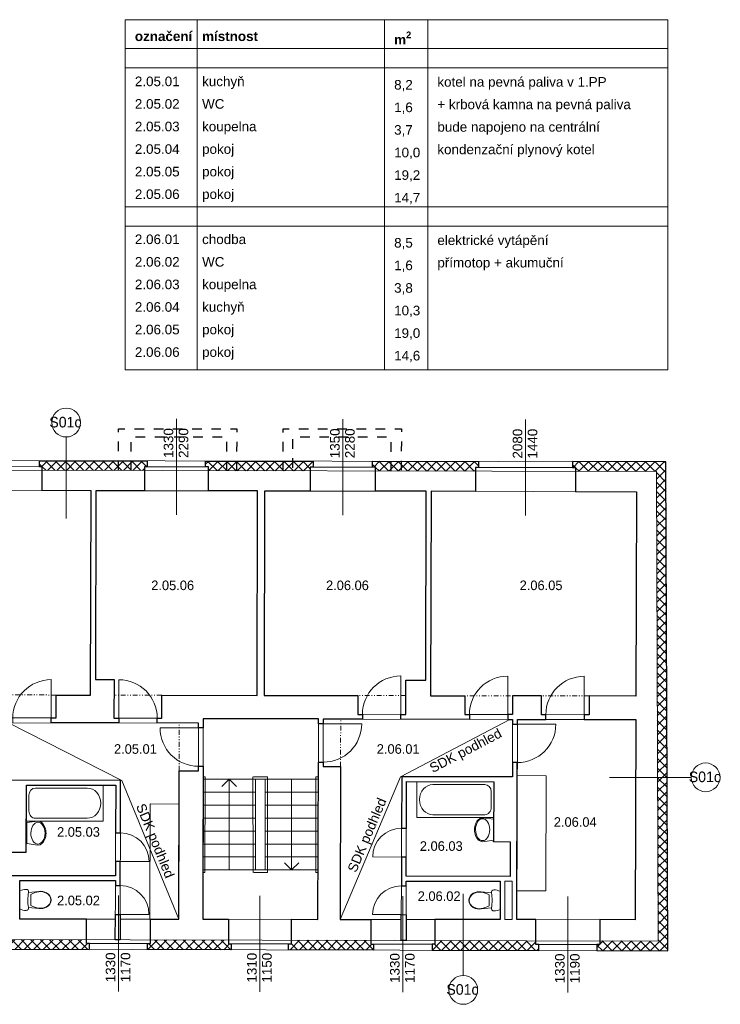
# Model space of a CAD drawing. Extents: x -29207 to 49373, y -200 to 22784.
# Tile 4 of 4: x 34781 to 49373, y 669 to 21190. Entities that reach past the tile are written whole.
import ezdxf

# ---------------------------------------------------------------- set-up
doc = ezdxf.new("R2010")
doc.units = 0
doc.header["$MEASUREMENT"] = 0
doc.set_wipeout_variables(frame=1)
for name, pattern in [('Wipeout_Contour', [1000, 0, -1000]), ('Čerchovaná se dvěma tečkami S', [250, 100, -40, 15, -40, 15, -40]), ('čárkovaná M', [400, 200, -200])]:
    doc.linetypes.add(name, pattern=pattern)
for name, color, linetype, lineweight in [('2D VÝPLNĚ_Číslo_pera__4', 91, 'Continuous', 13), ('2D ČÁRY_Číslo_pera__1', 7, 'Continuous', 15), ('2D ČÁRY_Číslo_pera__2', 1, 'Continuous', 25), ('2D ČÁRY_Číslo_pera__3', 150, 'Continuous', 13), ('blok I_pohled4_terén_Číslo_pera__4', 91, 'Continuous', 13), ('komín_Číslo_pera__1', 7, 'Continuous', 15), ('komín_Číslo_pera__4', 91, 'Continuous', 13), ('Level 30_Číslo_pera__1', 7, 'Continuous', 15), ('NÁBYTEK A ZAŘÍZENÍ_Číslo_pera__3', 150, 'Continuous', 13), ('POZNÁMKY.TEXT_Číslo_pera__4', 91, 'Continuous', 13), ('zdi_Číslo_pera__1', 7, 'Continuous', 15)]:
    doc.layers.add(name, color=color, linetype=linetype, lineweight=lineweight)
for name, color, linetype in [('2D ČÁRY', 7, 'Continuous'), ('NÁBYTEK A ZAŘÍZENÍ', 7, 'Continuous'), ('vodorovné konstrukce', 7, 'Continuous')]:
    doc.layers.add(name, color=color, linetype=linetype)
doc.layers.add('vodorovné konstrukce_Číslo_pera__241', color=9, linetype='Continuous', lineweight=13, true_color=0x808080)
doc.styles.add('GENERATED_STYLE_1', font='arial.ttf')
doc.styles.add('GENERATED_STYLE_3', font='txt')
pattern_1 = [(45, (0, 0), (-98.99495, 98.99495), []), (135, (0, 0), (98.99495, 98.99495), [])]

# ---------------------------------------------------------------- blocks, each defined once
blk = doc.blocks.new('WC s nádržkou 1 11_2')
at = {"linetype": 'Wipeout_Contour', "ltscale": 15629.429493}
blk.add_wipeout([(31, 650), (18, 619), (8, 587), (2, 554), (0, 520), (5, 498), (20, 479), (40, 469), (64, 469), (41, 257), (39, 215), (44, 173), (54, 132), (70, 92), (97, 54), (132, 25), (174, 6), (220, 0), (266, 6), (308, 25), (343, 54), (370, 92), (386, 132), (396, 173), (401, 215), (399, 257), (376, 469), (400, 469), (420, 479), (435, 498), (440, 520), (438, 554), (432, 587), (422, 619), (409, 650)], dxfattribs=at).dxf.layer = 'NÁBYTEK A ZAŘÍZENÍ'
at = {"layer": 'NÁBYTEK A ZAŘÍZENÍ_Číslo_pera__3', "linetype": 'Continuous'}
for p, q in [((18, 619), (8, 587)), ((31, 650), (18, 619)), ((409, 650), (31, 650)), ((422, 619), (409, 650)), ((432, 587), (422, 619)), ((2, 554), (0, 520)), ((0, 520), (5, 498)), ((8, 587), (2, 554)), ((5, 498), (20, 479)), ((20, 479), (40, 469)), ((40, 469), (64, 469)), ((64, 469), (41, 257)), ((107, 419), (86, 381)), ((333, 419), (107, 419)), ((354, 381), (333, 419)), ((399, 257), (376, 469)), ((376, 469), (400, 469)), ((400, 469), (420, 479)), ((420, 479), (435, 498)), ((438, 554), (432, 587)), ((435, 498), (440, 520)), ((440, 520), (438, 554)), ((41, 257), (39, 215)), ((39, 215), (44, 173)), ((49, 256), (47, 215)), ((47, 215), (52, 174)), ((56, 299), (49, 256)), ((68, 341), (56, 299)), ((86, 381), (68, 341)), ((372, 341), (354, 381)), ((384, 299), (372, 341)), ((391, 256), (384, 299)), ((388, 174), (393, 215)), ((393, 215), (391, 256)), ((396, 173), (401, 215)), ((401, 215), (399, 257)), ((44, 173), (54, 132)), ((52, 174), (62, 134)), ((54, 132), (70, 92)), ((62, 134), (78, 96)), ((70, 92), (97, 54)), ((78, 96), (102, 60)), ((97, 54), (132, 25)), ((102, 60), (136, 32)), ((132, 25), (174, 6)), ((136, 32), (176, 14)), ((174, 6), (220, 0)), ((176, 14), (220, 8)), ((220, 8), (264, 14)), ((220, 0), (266, 6)), ((264, 14), (304, 32)), ((266, 6), (308, 25)), ((304, 32), (338, 60)), ((308, 25), (343, 54)), ((338, 60), (362, 96)), ((343, 54), (370, 92)), ((362, 96), (378, 134)), ((370, 92), (386, 132)), ((378, 134), (388, 174)), ((386, 132), (396, 173))]:
    blk.add_line(p, q, dxfattribs=at)
blk.add_ellipse((220, -298), major_axis=(785, 0), ratio=0.9963, start_param=1.370375, end_param=1.771221, dxfattribs=at)
blk = doc.blocks.new('Vana 01 11_2')
at = {"layer": 'NÁBYTEK A ZAŘÍZENÍ_Číslo_pera__3', "linetype": 'Continuous'}
for p, q in [((0, 0), (0, 750)), ((0, 750), (1600, 750)), ((1267, 690), (187, 690)), ((1600, 750), (1600, 0)), ((53, 210), (53, 540)), ((0, 0), (1600, 0)), ((1267, 60), (187, 60))]:
    blk.add_line(p, q, dxfattribs=at)
for centre, major_axis, start_param, end_param in [((187, 540), (0, 150), 0, 1.570796), ((1267, 375), (0, 315), 3.141593, 6.283185), ((187, 210), (0, 150), 1.570796, 3.141593)]:
    blk.add_ellipse(centre, major_axis=major_axis, ratio=0.88896, start_param=start_param, end_param=end_param, dxfattribs=at)
blk = doc.blocks.new('Umyvadlo oválné 11_2')
at = {"linetype": 'Wipeout_Contour', "ltscale": 6090.690526}
blk.add_wipeout([(0, 169), (2, 146), (9, 124), (19, 104), (43, 74), (73, 49), (129, 22), (188, 6), (250, 0), (312, 6), (371, 22), (427, 49), (457, 74), (481, 104), (491, 124), (498, 146), (500, 169), (469, 400), (31, 400), (-1, 169)], dxfattribs=at).dxf.layer = 'NÁBYTEK A ZAŘÍZENÍ'
at = {"layer": 'NÁBYTEK A ZAŘÍZENÍ_Číslo_pera__3', "linetype": 'Continuous'}
for p, q in [((31, 400), (-1, 169)), ((32, 400), (31, 400)), ((469, 400), (31, 400)), ((469, 400), (468, 400)), ((500, 169), (469, 400))]:
    blk.add_line(p, q, dxfattribs=at)
blk.add_ellipse((250, 169), major_axis=(-229, 0), ratio=0.643386, dxfattribs=at)
blk.add_ellipse((249, 169), major_axis=(-250, 0), ratio=0.674026, start_param=0, end_param=3.141593, dxfattribs=at)
blk = doc.blocks.new('Vana 01 11_3')
at = {"layer": 'NÁBYTEK A ZAŘÍZENÍ_Číslo_pera__3', "linetype": 'Continuous'}
for p, q in [((0, 0), (0, 750)), ((0, 750), (1600, 750)), ((1267, 690), (187, 690)), ((1600, 750), (1600, 0)), ((53, 210), (53, 540)), ((0, 0), (1600, 0)), ((1267, 60), (187, 60))]:
    blk.add_line(p, q, dxfattribs=at)
for centre, major_axis, start_param, end_param in [((187, 540), (0, 150), 0, 1.570796), ((1267, 375), (0, 315), 3.141593, 6.283185), ((187, 210), (0, 150), 1.570796, 3.141593)]:
    blk.add_ellipse(centre, major_axis=major_axis, ratio=0.88896, start_param=start_param, end_param=end_param, dxfattribs=at)
blk = doc.blocks.new('Umyvadlo oválné 11')
at = {"linetype": 'Wipeout_Contour', "ltscale": 6090.690526}
blk.add_wipeout([(0, 169), (2, 146), (9, 124), (19, 104), (43, 74), (73, 49), (129, 22), (188, 6), (250, 0), (312, 6), (371, 22), (427, 49), (457, 74), (481, 104), (491, 124), (498, 146), (500, 169), (469, 400), (31, 400), (-1, 169)], dxfattribs=at).dxf.layer = 'NÁBYTEK A ZAŘÍZENÍ'
at = {"layer": 'NÁBYTEK A ZAŘÍZENÍ_Číslo_pera__3', "linetype": 'Continuous'}
for p, q in [((31, 400), (-1, 169)), ((32, 400), (31, 400)), ((469, 400), (31, 400)), ((469, 400), (468, 400)), ((500, 169), (469, 400))]:
    blk.add_line(p, q, dxfattribs=at)
blk.add_ellipse((250, 169), major_axis=(-229, 0), ratio=0.643386, dxfattribs=at)
blk.add_ellipse((249, 169), major_axis=(-250, 0), ratio=0.674026, start_param=0, end_param=3.141593, dxfattribs=at)
blk = doc.blocks.new('LINE_7004', base_point=(39144, 3469))
at = {"layer": '2D ČÁRY_Číslo_pera__3', "linetype": 'Continuous'}
for p, q in [((39144, 5359), (38994, 5209)), ((39144, 3469), (39144, 5359)), ((39144, 5359), (39294, 5209))]:
    blk.add_line(p, q, dxfattribs=at)
blk = doc.blocks.new('LINE_7005', base_point=(40445, 5359))
at = {"layer": '2D ČÁRY_Číslo_pera__3', "linetype": 'Continuous'}
for p, q in [((40445, 5359), (40445, 3469)), ((40445, 3469), (40295, 3619)), ((40445, 3469), (40595, 3619))]:
    blk.add_line(p, q, dxfattribs=at)
blk = doc.blocks.new('LINE_7596', base_point=(44019, 2969))
at = {"layer": 'vodorovné konstrukce_Číslo_pera__241', "linetype": 'Continuous'}
blk.add_line((44019, 2969), (44019, 1269), dxfattribs=at)
blk.add_circle((44019, 969), 300, dxfattribs=at)
blk = doc.blocks.new('LINE_12011', base_point=(44019, 2969))
at = {"layer": 'vodorovné konstrukce_Číslo_pera__241', "linetype": 'Continuous'}
blk.add_line((44019, 2969), (44019, 1269), dxfattribs=at)
blk.add_circle((44019, 969), 300, dxfattribs=at)
blk = doc.blocks.new('LINE_12013', base_point=(47067, 5399))
at = {"layer": 'vodorovné konstrukce_Číslo_pera__241', "linetype": 'Continuous'}
blk.add_line((47067, 5399), (48767, 5399), dxfattribs=at)
blk.add_circle((49067, 5399), 300, dxfattribs=at)
blk = doc.blocks.new('LINE_12014', base_point=(35749, 10793))
at = {"layer": 'vodorovné konstrukce_Číslo_pera__241', "linetype": 'Continuous'}
blk.add_line((35749, 10793), (35749, 12493), dxfattribs=at)
blk.add_circle((35749, 12793), 300, dxfattribs=at)

msp = doc.modelspace()

# ---------------------------------------------------------------- hatches: boundary and pattern name
at = {"layer": '2D VÝPLNĚ_Číslo_pera__4', "linetype": 'Continuous', "true_color": 0x636466}
h = msp.add_hatch(dxfattribs=at)
h.set_pattern_fill('TEPELNA_IZOLACE_EPS', color=251, style=0, pattern_type=2)
h.set_pattern_definition(pattern_1)
h.paths.add_polyline_path([(35192, 11998), (35192, 11874), (35252, 11874), (35252, 11798), (37377, 11795), (37377, 11871), (37437, 11871), (37437, 11994)], flags=0)
h = msp.add_hatch(dxfattribs=at)
h.set_pattern_fill('TEPELNA_IZOLACE_EPS', color=251, style=0, pattern_type=2)
h.set_pattern_definition(pattern_1)
h.paths.add_polyline_path([(40834, 11864), (40894, 11864), (40894, 11988), (38654, 11992), (38654, 11868), (38714, 11868), (38714, 11792), (40834, 11788)], flags=0)
h = msp.add_hatch(dxfattribs=at)
h.set_pattern_fill('TEPELNA_IZOLACE_EPS', color=251, style=0, pattern_type=2)
h.set_pattern_definition(pattern_1)
h.paths.add_polyline_path([(42192, 11786), (44275, 11782), (44275, 11858), (44335, 11858), (44335, 11982), (42132, 11986), (42132, 11862), (42192, 11862)], flags=0)
h = msp.add_hatch(dxfattribs=at)
h.set_pattern_fill('TEPELNA_IZOLACE_EPS', color=251, style=0, pattern_type=2)
h.set_pattern_definition(pattern_1)
h.paths.add_polyline_path([(48279, 1786), (48240, 11975), (46297, 11979), (46297, 11855), (46357, 11854), (46357, 11778), (48041, 11775), (48078, 1987), (46864, 1990), (46864, 1914), (46804, 1914), (46804, 1790)], flags=0)
h = msp.add_hatch(dxfattribs=at)
h.set_pattern_fill('TEPELNA_IZOLACE_EPS', color=251, style=0, pattern_type=2)
h.set_pattern_definition(pattern_1)
h.paths.add_polyline_path([(36233, 1814), (36234, 1938), (36174, 1938), (36174, 2014), (34052, 2019), (34052, 1943), (33992, 1943), (33992, 1819)], flags=0)
h = msp.add_hatch(dxfattribs=at)
h.set_pattern_fill('TEPELNA_IZOLACE_EPS', color=251, style=0, pattern_type=2)
h.set_pattern_definition(pattern_1)
h.paths.add_polyline_path([(39128, 2007), (37505, 2011), (37505, 1935), (37445, 1935), (37444, 1811), (39188, 1807), (39188, 1931), (39128, 1931)], flags=0)
h = msp.add_hatch(dxfattribs=at)
h.set_pattern_fill('TEPELNA_IZOLACE_EPS', color=251, style=0, pattern_type=2)
h.set_pattern_definition(pattern_1)
h.paths.add_polyline_path([(42151, 1800), (42151, 1924), (42091, 1925), (42091, 2001), (40440, 2004), (40440, 1928), (40380, 1929), (40380, 1805)], flags=0)
h = msp.add_hatch(dxfattribs=at)
h.set_pattern_fill('TEPELNA_IZOLACE_EPS', color=251, style=0, pattern_type=2)
h.set_pattern_definition(pattern_1)
h.paths.add_polyline_path([(45530, 1993), (43429, 1997), (43429, 1921), (43369, 1922), (43369, 1798), (45590, 1793), (45590, 1917), (45530, 1917)], flags=0)

# ---------------------------------------------------------------- linework, layer by layer
at = {"layer": '2D ČÁRY_Číslo_pera__1', "color": 251, "linetype": 'Continuous', "true_color": 0x636466}
for p, q in [((35192, 11874), (35192, 11998)), ((37437, 11870), (37437, 11994)), ((38654, 11868), (38654, 11992)), ((40894, 11864), (40894, 11988)), ((42132, 11862), (42132, 11986)), ((44335, 11858), (44335, 11982)), ((46297, 11855), (46297, 11979)), ((36268, 11374), (31988, 11382)), ((36268, 11374), (36256, 7114)), ((36368, 11374), (36357, 7437)), ((39733, 11368), (36368, 11374)), ((39733, 11368), (39725, 7108)), ((39883, 11367), (39875, 7107)), ((43248, 11361), (39883, 11367)), ((43248, 11361), (43237, 7424)), ((43348, 11361), (43336, 7101)), ((47628, 11353), (43348, 11361)), ((47616, 7093), (47628, 11353)), ((36747, 7435), (36357, 7437)), ((36745, 6633), (36747, 7435)), ((42821, 7425), (42820, 6712)), ((42821, 7425), (43237, 7424)), ((35538, 7115), (35538, 6636)), ((36256, 7114), (35538, 7115)), ((37739, 6633), (37738, 7111)), ((39725, 7108), (37738, 7111)), ((41827, 7104), (39875, 7107)), ((41827, 6712), (41827, 7104)), ((44012, 7100), (43336, 7101)), ((44054, 6708), (44054, 7100)), ((45048, 7098), (45047, 6708)), ((45648, 7097), (45048, 7098)), ((45648, 6705), (45648, 7097)), ((46641, 7095), (46641, 6705)), ((47616, 7094), (46641, 7095)), ((38605, 6622), (38593, 2442)), ((41005, 6616), (38605, 6622)), ((40993, 2439), (41005, 6616)), ((41105, 6615), (45048, 6608)), ((45048, 6608), (45044, 5408)), ((45148, 6608), (45136, 2435)), ((45148, 6608), (47615, 6603)), ((47615, 6603), (47603, 2432)), ((34545, 6537), (38504, 6530)), ((36705, 6534), (36705, 6533)), ((41102, 5623), (41462, 5622)), ((41453, 2439), (41462, 5622)), ((34541, 5337), (36882, 5333)), ((38102, 5537), (38093, 2442)), ((38504, 5537), (38102, 5537)), ((38597, 5359), (40997, 5359)), ((39690, 5359), (39694, 3469)), ((39893, 3469), (39893, 5359)), ((42728, 1999), (42737, 5412)), ((42737, 5412), (45044, 5408)), ((34921, 5236), (36781, 5233)), ((36781, 5233), (36776, 3346)), ((36882, 5333), (36872, 2013)), ((38101, 5331), (38102, 5331)), ((38101, 5231), (38102, 5231)), ((42832, 3337), (42837, 5312)), ((42837, 5312), (44641, 5309)), ((38594, 5089), (39691, 5089)), ((39893, 5089), (40997, 5089)), ((38594, 4819), (39691, 4819)), ((39893, 4819), (40997, 4819)), ((38594, 4549), (39692, 4549)), ((39893, 4549), (40997, 4549)), ((38594, 4279), (39692, 4279)), ((39893, 4279), (40997, 4279)), ((38594, 4009), (39693, 4009)), ((39893, 4009), (40997, 4009)), ((44998, 4058), (44996, 3335)), ((34917, 3837), (34537, 3838)), ((38594, 3739), (39694, 3739)), ((39893, 3739), (40997, 3739)), ((36776, 3346), (34536, 3346)), ((38597, 3469), (40997, 3469)), ((44996, 3335), (42832, 3337)), ((36776, 3246), (34786, 3246)), ((36776, 3246), (36772, 2013)), ((42828, 1999), (42831, 3237)), ((44788, 3235), (42831, 3237)), ((45038, 3235), (44888, 3235)), ((45038, 3235), (45036, 2435)), ((36774, 2440), (34783, 2446)), ((38093, 2442), (36874, 2444)), ((38593, 2442), (40993, 2439)), ((42729, 2438), (41453, 2439)), ((44786, 2435), (42829, 2437)), ((45036, 2435), (44886, 2435)), ((47603, 2432), (45136, 2435)), ((36234, 1938), (36233, 1814)), ((37445, 1935), (37444, 1811)), ((39188, 1931), (39188, 1807)), ((40380, 1929), (40380, 1805)), ((42151, 1924), (42151, 1800)), ((43369, 1922), (43369, 1798)), ((45590, 1917), (45590, 1793)), ((46804, 1914), (46804, 1790))]:
    msp.add_line(p, q, dxfattribs=at)
at = {"layer": '2D ČÁRY_Číslo_pera__1', "color": 251, "linetype": 'Čerchovaná se dvěma tečkami S', "true_color": 0x636466}
for p, q in [((35538, 7115), (34544, 7117)), ((37738, 7111), (36746, 7113)), ((42819, 7102), (41827, 7104)), ((45003, 7098), (44012, 7100)), ((46640, 7095), (45648, 7097)), ((41462, 5622), (41468, 6614))]:
    msp.add_line(p, q, dxfattribs=at)
at = {"layer": '2D ČÁRY_Číslo_pera__2', "color": 251, "linetype": 'čárkovaná M', "true_color": 0x636466, "flags": 128}
for points in [[(36839, 11796), (36839, 12662), (39301, 12662), (39299, 11791)], [(40267, 11789), (40267, 12662), (42730, 12662), (42729, 11785)], [(39095, 11791), (39095, 12491), (37098, 12491), (37096, 11795)], [(42517, 11785), (42517, 12491), (40465, 12491), (40463, 11789)]]:
    msp.add_lwpolyline(points, dxfattribs=at)
at = {"layer": '2D ČÁRY_Číslo_pera__2', "color": 251, "linetype": 'Continuous', "true_color": 0x636466, "flags": 128}
for points in [[(35192, 11998), (37437, 11994), (37437, 11871), (37377, 11871), (37377, 11372), (36368, 11374), (36357, 7437), (36747, 7435), (36745, 6633), (36846, 6633), (36846, 6533), (35437, 6535), (35437, 6635), (35538, 6636), (35538, 7115), (36256, 7114), (36268, 11374), (35252, 11376), (35252, 11874), (35192, 11874)], [(38654, 11992), (40894, 11988), (40894, 11864), (40834, 11864), (40834, 11366), (39883, 11367), (39875, 7107), (41827, 7104), (41827, 6712), (41918, 6712), (41919, 6612), (41105, 6615), (41105, 6515), (41005, 6516), (41005, 6616), (38605, 6622), (38604, 6430), (38504, 6429), (38504, 6530), (37646, 6533), (37647, 6633), (37739, 6633), (37738, 7111), (39725, 7108), (39733, 11368), (38714, 11369), (38714, 11868), (38654, 11868)], [(42132, 11986), (44335, 11982), (44335, 11858), (44275, 11858), (44275, 11359), (43348, 11361), (43336, 7101), (44054, 7100), (44054, 6708), (44146, 6708), (44146, 6608), (42719, 6612), (42719, 6712), (42820, 6712), (42821, 7425), (43237, 7424), (43248, 11361), (42192, 11363), (42192, 11862), (42132, 11862)], [(46540, 6605), (47615, 6603), (47603, 2432), (46864, 2433), (46864, 1914), (46804, 1914), (46804, 1790), (48279, 1786), (48240, 11975), (46297, 11979), (46297, 11855), (46357, 11854), (46357, 11356), (47628, 11353), (47616, 7093), (46641, 7095), (46641, 6705), (46540, 6705)], [(45740, 6607), (45739, 6705), (45648, 6705), (45648, 7097), (45048, 7098), (45047, 6708), (44946, 6708), (44947, 6608), (45048, 6608), (45047, 6508), (45147, 6508), (45148, 6608)], [(37444, 1811), (37445, 1935), (37505, 1935), (37505, 2442), (38093, 2442), (38102, 5537), (38504, 5537), (38504, 5629), (38604, 5629), (38593, 2442), (39128, 2441), (39128, 1931), (39188, 1931), (39188, 1807)], [(40440, 2440), (40993, 2439), (41002, 5715), (41102, 5715), (41102, 5623), (41462, 5622), (41453, 2439), (42091, 2438), (42091, 1925), (42151, 1924), (42151, 1800), (40380, 1805), (40380, 1929), (40440, 1928)], [(36772, 2013), (36774, 2543), (36874, 2543), (36872, 2013)], [(42728, 1999), (42729, 2538), (42829, 2537), (42828, 1999)]]:
    msp.add_lwpolyline(points, close=True, dxfattribs=at)
at = {"layer": '2D ČÁRY_Číslo_pera__3', "color": 251, "linetype": 'Continuous', "true_color": 0x636466}
for p, q in [((44991, 6608), (42711, 5412)), ((34545, 6537), (36908, 5333)), ((38594, 5409), (38645, 5409)), ((38645, 5409), (38640, 3419)), ((39640, 5409), (39645, 3419)), ((39654, 5409), (39943, 5409)), ((39943, 3419), (39943, 5409)), ((40947, 3419), (40947, 5409)), ((40947, 5409), (40997, 5409)), ((42711, 5412), (41453, 2439)), ((36908, 5333), (38093, 2442)), ((38594, 3419), (38640, 3419)), ((39659, 3419), (39943, 3419)), ((40947, 3419), (40997, 3419))]:
    msp.add_line(p, q, dxfattribs=at)
at = {"layer": '2D ČÁRY_Číslo_pera__3', "color": 251, "linetype": 'Continuous', "true_color": 0x636466, "flags": 128}
for points in [[(45738, 3033), (45744, 5433), (45144, 5435), (45138, 3035)], [(38093, 2442), (38100, 4842), (37500, 4844), (37493, 2444)]]:
    msp.add_lwpolyline(points, close=True, dxfattribs=at)
at = {"layer": 'blok I_pohled4_terén_Číslo_pera__4', "color": 251, "linetype": 'Continuous', "true_color": 0x636466}
for p, q in [((38046, 10869), (38046, 12869)), ((41512, 10863), (41512, 12863)), ((45316, 10856), (45316, 12856)), ((36839, 2937), (36839, 937)), ((39784, 2930), (39784, 930)), ((42760, 2923), (42760, 923)), ((46197, 2915), (46197, 915))]:
    msp.add_line(p, q, dxfattribs=at)
at = {"layer": 'komín_Číslo_pera__1', "color": 251, "linetype": 'Continuous', "true_color": 0x636466}
for p, q in [((35252, 11874), (35252, 11376)), ((37377, 11871), (37377, 11372)), ((38714, 11868), (38714, 11369)), ((40834, 11864), (40834, 11366)), ((42192, 11862), (42192, 11363)), ((44275, 11858), (44275, 11359)), ((46357, 11854), (46357, 11356)), ((36174, 1938), (36174, 2444)), ((37505, 1935), (37505, 2442)), ((39128, 1931), (39128, 2441)), ((40440, 1928), (40440, 2440)), ((42091, 1925), (42091, 2438)), ((43429, 1921), (43429, 2437)), ((45530, 1917), (45530, 2435)), ((46864, 1914), (46864, 2433))]:
    msp.add_line(p, q, dxfattribs=at)
at = {"layer": 'komín_Číslo_pera__4', "color": 251, "linetype": 'Continuous', "true_color": 0x636466}
for p, q in [((36980, 21190), (36980, 13890)), ((36980, 21190), (48280, 21190)), ((38480, 21190), (38480, 13890)), ((42380, 21190), (42380, 13890)), ((43280, 21190), (43280, 13890)), ((48280, 21190), (48280, 13890)), ((36980, 20590), (48280, 20590)), ((36980, 20190), (48280, 20190)), ((36980, 17290), (48280, 17290)), ((36980, 16890), (48280, 16890)), ((36980, 13890), (48280, 13890))]:
    msp.add_line(p, q, dxfattribs=at)
at = {"layer": 'Level 30_Číslo_pera__1', "color": 251, "linetype": 'Continuous', "true_color": 0x636466, "flags": 128}
for points in [[(35437, 6535), (35437, 6635), (35437, 7435, 0.414213), (34636, 6635), (34637, 6535)], [(36846, 6533), (36846, 6633), (36846, 7433, -0.414213), (37647, 6633), (37646, 6533)], [(42719, 6612), (42719, 6712), (42719, 7512, 0.414213), (41918, 6712), (41919, 6612)], [(44947, 6608), (44946, 6708), (44946, 7508, 0.414213), (44146, 6708), (44146, 6608)], [(46540, 6605), (46540, 6705), (46540, 7505, 0.414213), (45739, 6705), (45740, 6605)], [(38604, 6430), (38504, 6429), (37704, 6429, 0.414213), (38504, 5629), (38604, 5629)], [(41005, 6516), (41105, 6515), (41904, 6513, -0.414213), (41102, 5715), (41002, 5715)], [(45047, 6508), (45147, 6508), (45947, 6505, -0.414213), (45145, 5707), (45045, 5708)], [(42833, 3738), (42733, 3738), (42133, 3740, -0.414213), (42734, 4338), (42834, 4338)], [(36777, 3643), (36877, 3643), (37477, 3642, 0.414213), (36879, 4244), (36779, 4244)], [(36774, 2543), (36874, 2543), (37474, 2542, 0.414213), (36875, 3144), (36775, 3144)], [(42829, 2537), (42729, 2538), (42129, 2539, -0.414213), (42731, 3138), (42831, 3137)]]:
    msp.add_lwpolyline(points, format="xyb", dxfattribs=at)
at = {"layer": 'zdi_Číslo_pera__1', "color": 251, "linetype": 'Continuous', "true_color": 0x636466}
for p, q in [((48240, 11975), (-608, 12063)), ((48279, 1786), (48240, 11975)), ((48041, 11775), (-408, 11862)), ((35252, 11874), (33170, 11878)), ((38714, 11868), (37377, 11871)), ((42192, 11862), (40833, 11864)), ((46357, 11854), (44275, 11858)), ((48078, 1987), (48041, 11775)), ((35538, 6636), (34544, 6636)), ((36745, 6633), (37739, 6633)), ((41105, 6615), (41103, 5623)), ((42820, 6712), (41827, 6713)), ((45047, 6708), (44054, 6709)), ((46641, 6705), (45648, 6706)), ((38504, 6530), (38504, 5537)), ((-403, 2098), (48078, 1987)), ((-603, 1899), (48279, 1786)), ((36174, 1938), (37505, 1935)), ((39128, 1931), (40440, 1928)), ((42091, 1925), (43429, 1921)), ((45530, 1917), (46864, 1914))]:
    msp.add_line(p, q, dxfattribs=at)
at = {"layer": 'zdi_Číslo_pera__1', "color": 251, "linetype": 'Čerchovaná se dvěma tečkami S', "true_color": 0x636466}
msp.add_line((38102, 5537), (38100, 6530), dxfattribs=at)

# ---------------------------------------------------------------- block references
at = {"layer": '2D ČÁRY', "color": 251, "linetype": 'Continuous', "true_color": 0x636466}
for name, p in [('LINE_7004', (39144, 3469)), ('LINE_7005', (40445, 5359))]:
    msp.add_blockref(name, p, dxfattribs=at)
at = {"layer": 'NÁBYTEK A ZAŘÍZENÍ', "color": 251, "linetype": 'Continuous', "true_color": 0x636466}
msp.add_blockref('Vana 01 11_3', (34921, 4486), dxfattribs=at)
at = {"layer": 'NÁBYTEK A ZAŘÍZENÍ', "color": 251, "linetype": 'Continuous', "true_color": 0x636466, "xscale": -1}
msp.add_blockref('Vana 01 11_2', (44655, 4559), dxfattribs=at)
for p, rotation in [((35435, 3063), 89.84209601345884), ((44137, 2615), 270)]:
    msp.add_blockref('WC s nádržkou 1 11_2', p, dxfattribs=dict(at, rotation=rotation))
at = {"layer": 'vodorovné konstrukce', "color": 251, "linetype": 'Continuous', "true_color": 0x636466}
for name, p in [('LINE_12014', (35749, 10793)), ('LINE_12013', (47067, 5399))]:
    msp.add_blockref(name, p, dxfattribs=at)

# ---------------------------------------------------------------- texts
at = {"layer": 'POZNÁMKY.TEXT_Číslo_pera__4', "color": 251, "linetype": 'Continuous', "true_color": 0x636466, "char_height": 200, "attachment_point": 1}
for s, insert, line_spacing_factor, style in [('\\A1;{\\fArial|b1|i0|c238|p38;označení\\P\\fArial|b0|i0|c238|p38;\\P2.05.01\\P2.05.02\\P2.05.03\\P2.05.04\\P2.05.05\\P2.05.06\\P\\P2.06.01\\P2.06.02\\P2.06.03\\P2.06.04\\P2.06.05\\P2.06.06}', (37180, 20945), 1.410257, 'GENERATED_STYLE_3'), ('\\A1;{\\fArial|b1|i0|c238|p38;místnost\\P\\fArial|b0|i0|c238|p38;\\Pkuchyň\\PWC\\Pkoupelna\\Ppokoj\\Ppokoj\\Ppokoj\\P\\Pchodba\\PWC\\Pkoupelna\\Pkuchyň\\Ppokoj\\Ppokoj}', (38580, 20945), 1.410229, 'GENERATED_STYLE_3'), ('\\A1;{\\fArial|b1|i0|c238|p38;m\\A1{\\H0.7x;\\S2^  ;}\\P\\fArial|b0|i0|c238|p38;\\P8,2\\P1,6\\P3,7\\P10,0\\P19,2\\P14,7\\P\\P8,5\\P1,6\\P3,8\\P10,3\\P19,0\\P14,6}', (42580, 20944), 1.411205, 'GENERATED_STYLE_3'), ('{kotel na pevná paliva v 1.PP\\P+ krbová kamna na pevná paliva\\Pbude napojeno na centrální\\Pkondenzační plynový kotel}', (43480, 19994), 1.407249, 'GENERATED_STYLE_1'), ('{elektrické vytápění\\Ppřímotop + akumuční}', (43480, 16694), 1.401861, 'GENERATED_STYLE_1')]:
    msp.add_mtext(s, dxfattribs=dict(at, insert=insert, line_spacing_factor=line_spacing_factor, style=style))
at = {"layer": 'POZNÁMKY.TEXT_Číslo_pera__4', "color": 251, "linetype": 'Continuous', "true_color": 0x636466, "style": 'GENERATED_STYLE_3'}
for s, insert, char_height, attachment_point in [('{S01c}', (35398, 12801), 220, 4), ('{2.05.06}', (37521, 9501), 200, 1), ('{2.06.06}', (41161, 9501), 200, 1), ('{2.06.05}', (45194, 9501), 200, 1), ('{2.05.01}', (36745, 6090), 200, 1), ('{2.06.01}', (42218, 6090), 200, 1), ('{S01c}', (48716, 5408), 220, 4), ('{2.06.04}', (45905, 4568), 200, 1), ('{2.05.03}', (35559, 4361), 200, 1), ('{2.06.03}', (43115, 4067), 200, 1), ('{2.05.02}', (35559, 2933), 200, 1), ('{2.06.02}', (43071, 3023), 200, 1), ('{S01c}', (43668, 977), 220, 4), ('{S01c}', (43668, 977), 220, 4)]:
    msp.add_mtext(s, dxfattribs=dict(at, insert=insert, char_height=char_height, attachment_point=attachment_point))
at = {"layer": 'POZNÁMKY.TEXT_Číslo_pera__4', "color": 251, "linetype": 'Continuous', "true_color": 0x636466, "char_height": 200, "attachment_point": 8, "rotation": 90, "line_spacing_factor": 0.938049, "style": 'GENERATED_STYLE_1'}
for s, insert in [('{1330\\P2290}', (38295, 12367)), ('{1350\\P2280}', (41761, 12361)), ('{2080\\P1440}', (45565, 12354)), ('{1330\\P1170}', (37088, 1439)), ('{1310\\P1150}', (40033, 1432)), ('{1330\\P1170}', (43009, 1425)), ('{1330\\P1190}', (46446, 1417))]:
    msp.add_mtext(s, dxfattribs=dict(at, insert=insert))
at = {"layer": 'POZNÁMKY.TEXT_Číslo_pera__4', "color": 251, "linetype": 'Continuous', "true_color": 0x636466, "char_height": 200, "attachment_point": 1, "style": 'GENERATED_STYLE_1'}
for insert, rotation in [((43291, 5665), 27.6742), ((41601, 3478), 67.0743), ((37386, 4877), 292.2952)]:
    msp.add_mtext('{SDK podhled}', dxfattribs=dict(at, insert=insert, rotation=rotation))

# ---------------------------------------------------------------- next in the draw order: linework, layer by layer
at = {"layer": '2D ČÁRY_Číslo_pera__1', "color": 251, "linetype": 'Continuous', "true_color": 0x636466}
for p, q in [((34783, 2445), (34786, 3246)), ((44788, 3235), (44786, 2435)), ((44888, 3235), (44886, 2435))]:
    msp.add_line(p, q, dxfattribs=at)
at = {"layer": '2D ČÁRY_Číslo_pera__2', "color": 251, "linetype": 'Continuous', "true_color": 0x636466, "flags": 128}
msp.add_lwpolyline([(33992, 1819), (36233, 1814), (36234, 1938), (36174, 1938), (36174, 2444), (34783, 2446), (34786, 3246), (36776, 3246), (36775, 3144), (36875, 3144), (36877, 3643), (36777, 3643), (36776, 3346), (34536, 3346)], dxfattribs=at)

# ---------------------------------------------------------------- next in the draw order: block references
at = {"layer": 'NÁBYTEK A ZAŘÍZENÍ', "color": 251, "linetype": 'Continuous', "true_color": 0x636466, "xscale": -0.9999999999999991, "rotation": 270.1911969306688}
msp.add_blockref('Umyvadlo oválné 11_2', (44254, 4058), dxfattribs=at)
at = {"layer": 'NÁBYTEK A ZAŘÍZENÍ', "color": 251, "linetype": 'Continuous', "true_color": 0x636466, "rotation": 89.80880306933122}
msp.add_blockref('Umyvadlo oválné 11', (35329, 3985), dxfattribs=at)
at = {"layer": 'vodorovné konstrukce', "color": 251, "linetype": 'Continuous', "true_color": 0x636466}
for name in ['LINE_7596', 'LINE_12011']:
    msp.add_blockref(name, (44019, 2969), dxfattribs=at)

# ---------------------------------------------------------------- next in the draw order: linework, layer by layer
at = {"layer": '2D ČÁRY_Číslo_pera__1', "color": 251, "linetype": 'Continuous', "true_color": 0x636466}
for p, q in [((34921, 5236), (34917, 3837)), ((44652, 4059), (44655, 5309)), ((44998, 4058), (44638, 4059))]:
    msp.add_line(p, q, dxfattribs=at)
at = {"layer": '2D ČÁRY_Číslo_pera__2', "color": 251, "linetype": 'Continuous', "true_color": 0x636466, "flags": 128}
msp.add_lwpolyline([(43429, 2437), (43429, 1921), (43369, 1922), (43369, 1798), (45590, 1793), (45590, 1917), (45530, 1917), (45530, 2435), (45136, 2435), (45145, 5707), (45045, 5708), (45044, 5408), (42737, 5412), (42734, 4338), (42834, 4338), (42837, 5312), (44655, 5309), (44652, 4059), (44998, 4058), (44996, 3335), (42832, 3337), (42833, 3738), (42733, 3738), (42731, 3138), (42831, 3137), (42831, 3237), (44788, 3235), (44786, 2435)], close=True, dxfattribs=at)
msp.add_lwpolyline([(34537, 3838), (34917, 3837), (34921, 5236), (36781, 5233), (36779, 4244), (36879, 4244), (36882, 5333), (34541, 5337)], dxfattribs=at)

doc.saveas('drawing.dxf')
